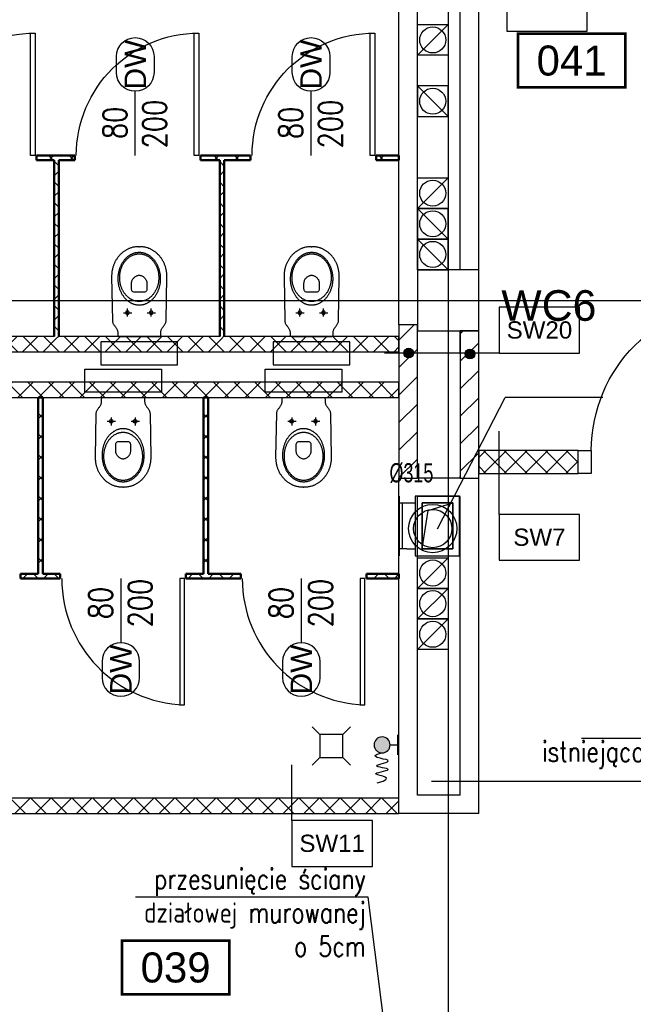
# Model space of a CAD drawing. Header units: centimetres. Extents: x -228435 to 111511, y -89367 to 428125.
# Tile 36 of 219: x -67935 to -63931, y 60404 to 66832. Entities that reach past the tile are written whole.
import ezdxf
from ezdxf.enums import TextEntityAlignment as Align

# ---------------------------------------------------------------- set-up
doc = ezdxf.new("R2010")
doc.units = ezdxf.units.CM
doc.header["$LTSCALE"] = 50
doc.linetypes.add('CADVENT_ABOVE_CUT', pattern=[10.9, 8.4, -1, 0.5, -1])
doc.linetypes.add('DASHDOT2', pattern=[12.7, 6.35, -3.175, 0, -3.175])
doc.layers.get('0').update_dxf_attribs({"color": 8})
for name, color, linetype in [('ARCH_GK', 8, 'Continuous'), ('ARCH_INFO_AREA_ETYKIETY_200', 8, 'Continuous'), ('ARCH_INFO_ETYK_DRZWI', 8, 'Continuous'), ('ARCH_INFO_OPISY_PRZEGRODY', 8, 'Continuous'), ('ARCH_INFO_OSIE_IST', 8, 'DASHDOT2'), ('ARCH_MUROWANE', 8, 'Continuous'), ('ARCH_MUROWANE_IST', 8, 'Continuous'), ('ARCH_OTWORY_WENTYLACJA_IST', 8, 'Continuous'), ('ARCH_WYPOSAŻENIE_SANITARNE', 8, 'Continuous'), ('ARCH_ŚCIANKI_WC_5', 8, 'Continuous'), ('ARCH_ŚLUSARKA_DRZWI', 8, 'Continuous'), ('ARCH_ŻELBET_IST', 8, 'Continuous'), ('bgde-tekst', 7, 'Continuous'), ('bgde-wywiewEXP', 5, 'Continuous'), ('bgde_AJ_opis', 7, 'Continuous'), ('Osie rzutów$0$ARCH_INFO_OSIE_OPISY_IST', 8, 'Continuous')]:
    doc.layers.add(name, color=color, linetype=linetype)
doc.styles.add('01-104 Went PP Poziom 0$0$Standard', font='txt')
doc.styles.add('Arial', font='ARIAL.TTF')
doc.styles.add('Dach$0$ROMANS-50-CM', font='romans.shx', dxfattribs={"width": 0.8, "height": 10})
doc.styles.add('Romans', font='Romans.shx')
pattern_1 = [(45, (-121140, -45000), (-67.35192, 67.35192), []), (135, (-121140, -45000), (-67.35192, -67.35192), [])]
pattern_2 = [(45, (-121140, -45000), (-67.35192, 67.35192), []), (135, (-121140, -45000), (-67.35192, -67.35192), [])]
pattern_3 = [(45, (-121140, -45000), (-67.35192, 67.35192), []), (135, (-121140, -45000), (-67.35192, -67.35192), [])]

# ---------------------------------------------------------------- blocks, each defined once
blk = doc.blocks.new('DRZWI_DÓŁ 200')
at = {"layer": 'ARCH_INFO_ETYK_DRZWI'}
blk.add_line((0, 0), (0, -60), dxfattribs=at)
blk.add_lwpolyline([(-17.5, -77.5), (-17.5, -92.5, 1), (17.5, -92.5), (17.5, -77.5, 1)], format="xyb", close=True, dxfattribs=at)
at = {"layer": 'ARCH_INFO_ETYK_DRZWI', "style": 'Romans', "width": 0.8}
for tag, p in [('ADS_DRZWI:SZEROKOŚĆ', (-7.91, -23)), ('ADS_DRZWI:WYSOKOŚĆ', (29, -23))]:
    blk.add_attdef(tag, text='', height=22, rotation=90, dxfattribs=at).set_placement(p, align=Align.CENTER)
at = {"layer": 'ARCH_INFO_ETYK_DRZWI', "color": 1, "style": 'Arial'}
blk.add_attdef('ADS_DRZWI:ODPORNOŚĆ_OGNIOWA', text='', height=22, dxfattribs=at).set_placement((-0.12, 13.28), align=Align.BOTTOM_CENTER)
at = {"layer": 'ARCH_INFO_ETYK_DRZWI', "style": 'Arial'}
blk.add_attdef('ADS_DRZWI:SYMBOL', text='', height=20, rotation=90, dxfattribs=at).set_placement((-10, -85), align=Align.TOP_CENTER)
blk = doc.blocks.new('drzwi_góa 200')
at = {"layer": 'ARCH_INFO_ETYK_DRZWI'}
blk.add_line((0, 0), (0, 60), dxfattribs=at)
blk.add_lwpolyline([(-17.5, 77.5), (-17.5, 92.5, -1), (17.5, 92.5), (17.5, 77.5, -1)], format="xyb", close=True, dxfattribs=at)
at = {"layer": 'ARCH_INFO_ETYK_DRZWI', "style": 'Arial'}
blk.add_attdef('ADS_DRZWI:SYMBOL', text='', height=20, rotation=90, dxfattribs=at).set_placement((-10, 84.87), align=Align.TOP_CENTER)
at = {"layer": 'ARCH_INFO_ETYK_DRZWI', "style": 'Romans', "width": 0.8}
for tag, p in [('ADS_DRZWI:SZEROKOŚĆ', (-8, 30.49)), ('ADS_DRZWI:WYSOKOŚĆ', (29, 29.47))]:
    blk.add_attdef(tag, text='', height=22, rotation=90, dxfattribs=at).set_placement(p, align=Align.CENTER)
at = {"layer": 'ARCH_INFO_ETYK_DRZWI', "color": 1, "style": 'Arial'}
blk.add_attdef('ADS_DRZWI:ODPORNOŚĆ_OGNIOWA', text='', height=22, dxfattribs=at).set_placement((-0.12, -45.76), align=Align.BOTTOM_CENTER)
blk = doc.blocks.new('WC')
at = {"color": 0, "linetype": 'ByBlock', "lineweight": -2}
blk.add_line((-0.25, 58.5), (0.23, 58.5), dxfattribs=at)
for points in [[(-0.25, 58.5), (-0.49, 58.5), (-0.98, 58.48), (-1.49, 58.46), (-2, 58.42), (-2.52, 58.36), (-3.05, 58.3), (-3.57, 58.21), (-4.09, 58.12), (-4.6, 58), (-5.09, 57.87), (-5.57, 57.72), (-5.96, 57.58), (-6.34, 57.43), (-6.73, 57.27), (-7.1, 57.1), (-7.48, 56.93), (-7.85, 56.74), (-8.22, 56.55), (-8.58, 56.34), (-8.94, 56.13), (-9.29, 55.9), (-9.64, 55.67), (-9.99, 55.43), (-10.33, 55.19), (-10.66, 54.93), (-10.99, 54.66), (-11.32, 54.39), (-11.63, 54.11), (-11.95, 53.82), (-12.25, 53.52), (-12.56, 53.21), (-12.85, 52.9), (-13.14, 52.58), (-13.42, 52.25), (-13.7, 51.91), (-13.96, 51.57), (-14.23, 51.22), (-14.48, 50.86), (-14.73, 50.5), (-14.97, 50.13), (-15.2, 49.75), (-15.42, 49.36), (-15.64, 48.97), (-15.84, 48.57), (-16.04, 48.17), (-16.23, 47.76), (-16.41, 47.34), (-16.59, 46.91), (-16.75, 46.49), (-16.91, 46.05), (-17.05, 45.61), (-17.19, 45.16), (-17.31, 44.71), (-17.43, 44.25), (-17.54, 43.79), (-17.63, 43.32), (-17.72, 42.85), (-17.79, 42.37), (-17.86, 41.88), (-17.91, 41.41), (-17.96, 40.92), (-17.99, 40.42), (-18.01, 39.92), (-18.02, 39.41), (-18.02, 38.9), (-18.02, 38.9), (-17.55, 10.27), (-17.52, 9.83), (-17.44, 9.41), (-17.32, 9), (-17.17, 8.61), (-16.98, 8.24), (-16.77, 7.88), (-16.54, 7.52), (-16.3, 7.17), (-16.04, 6.82), (-15.79, 6.48), (-15.53, 6.13), (-15.27, 5.78), (-15.03, 5.42), (-14.8, 5.06), (-14.6, 4.68), (-14.41, 4.29), (-14.26, 3.89), (-14.15, 3.46), (-14.08, 3.02), (-14.05, 2.55), (-14.05, 0.68), (-13.98, 0.3), (-13.74, 0.07), (-13.23, 0), (-0.01, 0), (13.21, 0), (13.72, 0.07), (13.96, 0.3), (14.03, 0.68), (14.03, 2.55), (14.06, 3.02), (14.13, 3.46), (14.24, 3.89), (14.39, 4.29), (14.57, 4.68), (14.78, 5.06), (15.01, 5.42), (15.25, 5.78), (15.51, 6.13), (15.76, 6.48), (16.02, 6.82), (16.28, 7.17), (16.52, 7.52), (16.75, 7.88), (16.96, 8.24), (17.15, 8.61), (17.3, 9), (17.42, 9.41), (17.5, 9.83), (17.53, 10.27), (17.99, 38.9), (18, 39.41), (17.99, 39.92), (17.97, 40.42), (17.94, 40.92), (17.89, 41.41), (17.84, 41.88), (17.77, 42.37), (17.7, 42.85), (17.61, 43.32), (17.52, 43.79), (17.41, 44.25), (17.29, 44.71), (17.17, 45.16), (17.03, 45.61), (16.89, 46.05), (16.73, 46.49), (16.57, 46.91), (16.39, 47.34), (16.21, 47.76), (16.02, 48.17), (15.82, 48.57), (15.62, 48.97), (15.4, 49.36), (15.18, 49.75), (14.94, 50.13), (14.71, 50.5), (14.46, 50.86), (14.2, 51.22), (13.94, 51.57), (13.68, 51.91), (13.4, 52.25), (13.12, 52.58), (12.83, 52.9), (12.53, 53.21), (12.23, 53.52), (11.93, 53.82), (11.61, 54.11), (11.29, 54.39), (10.97, 54.66), (10.64, 54.93), (10.31, 55.19), (9.97, 55.43), (9.62, 55.67), (9.27, 55.9), (8.92, 56.13), (8.56, 56.34), (8.2, 56.55), (7.83, 56.74), (7.46, 56.93), (7.08, 57.1), (6.7, 57.27), (6.32, 57.43), (5.94, 57.58), (5.55, 57.72), (5.55, 57.72), (5.07, 57.87), (4.58, 58), (4.07, 58.12), (3.55, 58.21), (3.03, 58.3), (2.5, 58.36), (1.98, 58.42), (1.46, 58.46), (0.96, 58.48), (0.46, 58.5), (0.23, 58.5)], [(-10.36, 15.46), (-4.9, 15.46)], [(-7.75, 12.95), (-7.75, 18.26)], [(5.15, 15.46), (10.6, 15.46)], [(7.75, 12.95), (7.75, 18.26)]]:
    blk.add_lwpolyline(points, dxfattribs=at)
for points in [[(-0.01, 20.3), (-0.41, 20.31), (-0.8, 20.33), (-1.19, 20.37), (-1.58, 20.42), (-1.97, 20.48), (-2.35, 20.55), (-2.73, 20.64), (-3.1, 20.75), (-3.48, 20.86), (-3.84, 20.99), (-4.21, 21.13), (-4.56, 21.28), (-4.92, 21.44), (-5.27, 21.62), (-5.61, 21.81), (-5.95, 22.01), (-6.29, 22.22), (-6.62, 22.44), (-6.94, 22.67), (-7.26, 22.91), (-7.58, 23.17), (-7.88, 23.43), (-8.18, 23.71), (-8.48, 23.99), (-8.77, 24.28), (-9.05, 24.58), (-9.33, 24.9), (-9.6, 25.22), (-9.86, 25.55), (-10.11, 25.89), (-10.36, 26.23), (-10.6, 26.59), (-10.84, 26.95), (-11.06, 27.32), (-11.28, 27.7), (-11.49, 28.09), (-11.69, 28.48), (-11.88, 28.89), (-12.07, 29.29), (-12.24, 29.71), (-12.41, 30.13), (-12.57, 30.56), (-12.72, 30.99), (-12.86, 31.43), (-12.99, 31.88), (-13.11, 32.33), (-13.22, 32.79), (-13.32, 33.25), (-13.41, 33.72), (-13.49, 34.19), (-13.56, 34.66), (-13.63, 35.14), (-13.67, 35.63), (-13.71, 36.12), (-13.74, 36.61), (-13.76, 37.11), (-13.76, 37.61), (-13.76, 37.61), (-13.76, 38.11), (-13.74, 38.6), (-13.71, 39.1), (-13.67, 39.59), (-13.63, 40.07), (-13.56, 40.55), (-13.49, 41.03), (-13.41, 41.5), (-13.32, 41.95), (-13.22, 42.42), (-13.11, 42.87), (-12.99, 43.32), (-12.86, 43.77), (-12.72, 44.21), (-12.57, 44.64), (-12.41, 45.07), (-12.24, 45.49), (-12.07, 45.91), (-11.88, 46.32), (-11.69, 46.72), (-11.49, 47.11), (-11.28, 47.5), (-11.06, 47.88), (-10.84, 48.25), (-10.6, 48.61), (-10.36, 48.97), (-10.11, 49.32), (-9.86, 49.65), (-9.6, 49.98), (-9.33, 50.3), (-9.05, 50.62), (-8.77, 50.92), (-8.48, 51.21), (-8.18, 51.5), (-7.88, 51.77), (-7.58, 52.03), (-7.26, 52.29), (-6.94, 52.53), (-6.62, 52.76), (-6.29, 52.98), (-5.95, 53.19), (-5.61, 53.39), (-5.27, 53.58), (-4.92, 53.76), (-4.56, 53.92), (-4.21, 54.07), (-3.84, 54.21), (-3.48, 54.34), (-3.1, 54.46), (-2.73, 54.56), (-2.35, 54.65), (-1.97, 54.72), (-1.58, 54.79), (-1.19, 54.83), (-0.8, 54.87), (-0.41, 54.89), (-0.01, 54.9), (-0.01, 54.9), (0.39, 54.89), (0.78, 54.87), (1.17, 54.83), (1.56, 54.79), (1.95, 54.72), (2.33, 54.65), (2.71, 54.56), (3.08, 54.46), (3.45, 54.34), (3.82, 54.21), (4.18, 54.07), (4.54, 53.92), (4.9, 53.76), (5.25, 53.58), (5.59, 53.39), (5.93, 53.19), (6.27, 52.98), (6.6, 52.76), (6.92, 52.53), (7.24, 52.29), (7.55, 52.03), (7.86, 51.77), (8.16, 51.5), (8.46, 51.21), (8.75, 50.92), (9.03, 50.62), (9.31, 50.3), (9.58, 49.98), (9.84, 49.65), (10.09, 49.32), (10.34, 48.97), (10.58, 48.61), (10.81, 48.25), (11.04, 47.88), (11.26, 47.5), (11.47, 47.11), (11.67, 46.72), (11.86, 46.32), (12.05, 45.91), (12.22, 45.49), (12.39, 45.07), (12.55, 44.64), (12.7, 44.21), (12.84, 43.77), (12.97, 43.32), (13.09, 42.87), (13.2, 42.42), (13.3, 41.95), (13.39, 41.5), (13.47, 41.03), (13.54, 40.55), (13.6, 40.07), (13.65, 39.59), (13.69, 39.1), (13.72, 38.6), (13.74, 38.11), (13.74, 37.61), (13.74, 37.61), (13.74, 37.11), (13.72, 36.61), (13.69, 36.12), (13.65, 35.63), (13.6, 35.14), (13.54, 34.66), (13.47, 34.19), (13.39, 33.72), (13.3, 33.25), (13.2, 32.79), (13.09, 32.33), (12.97, 31.88), (12.84, 31.43), (12.7, 30.99), (12.55, 30.56), (12.39, 30.13), (12.22, 29.71), (12.05, 29.29), (11.86, 28.89), (11.67, 28.48), (11.47, 28.09), (11.26, 27.7), (11.04, 27.32), (10.81, 26.95), (10.58, 26.59), (10.34, 26.23), (10.09, 25.89), (9.84, 25.55), (9.58, 25.22), (9.31, 24.9), (9.03, 24.58), (8.75, 24.28), (8.46, 23.99), (8.16, 23.71), (7.86, 23.43), (7.55, 23.17), (7.24, 22.91), (6.92, 22.67), (6.6, 22.44), (6.27, 22.22), (5.93, 22.01), (5.59, 21.81), (5.25, 21.62), (4.9, 21.44), (4.54, 21.28), (4.18, 21.13), (3.82, 20.99), (3.45, 20.86), (3.08, 20.75), (2.71, 20.64), (2.33, 20.55), (1.95, 20.48), (1.56, 20.42), (1.17, 20.37), (0.78, 20.33), (0.39, 20.31), (-0.01, 20.3)], [(-0.01, 22.76), (-0.41, 22.77), (-0.82, 22.79), (-1.21, 22.83), (-1.61, 22.89), (-2, 22.95), (-2.39, 23.04), (-2.77, 23.13), (-3.15, 23.24), (-3.52, 23.36), (-3.89, 23.5), (-4.26, 23.65), (-4.62, 23.81), (-4.97, 23.99), (-5.32, 24.18), (-5.67, 24.38), (-6.01, 24.59), (-6.34, 24.82), (-6.66, 25.05), (-6.98, 25.3), (-7.3, 25.56), (-7.61, 25.83), (-7.91, 26.11), (-8.2, 26.4), (-8.48, 26.7), (-8.76, 27.01), (-9.03, 27.33), (-9.3, 27.66), (-9.55, 28), (-9.8, 28.35), (-10.04, 28.71), (-10.27, 29.07), (-10.49, 29.45), (-10.7, 29.83), (-10.9, 30.22), (-11.1, 30.62), (-11.28, 31.02), (-11.46, 31.44), (-11.62, 31.85), (-11.78, 32.28), (-11.92, 32.71), (-12.05, 33.15), (-12.18, 33.6), (-12.29, 34.05), (-12.39, 34.5), (-12.48, 34.97), (-12.56, 35.43), (-12.63, 35.91), (-12.68, 36.38), (-12.73, 36.86), (-12.76, 37.35), (-12.78, 37.84), (-12.78, 38.33), (-12.78, 38.33), (-12.78, 38.82), (-12.76, 39.31), (-12.73, 39.8), (-12.68, 40.28), (-12.63, 40.75), (-12.56, 41.23), (-12.48, 41.69), (-12.39, 42.14), (-12.29, 42.6), (-12.18, 43.05), (-12.05, 43.49), (-11.92, 43.93), (-11.78, 44.36), (-11.62, 44.79), (-11.46, 45.21), (-11.28, 45.62), (-11.1, 46.03), (-10.9, 46.42), (-10.7, 46.82), (-10.49, 47.2), (-10.27, 47.57), (-10.04, 47.94), (-9.8, 48.29), (-9.55, 48.64), (-9.3, 48.98), (-9.03, 49.31), (-8.76, 49.63), (-8.48, 49.94), (-8.2, 50.24), (-7.91, 50.54), (-7.61, 50.82), (-7.3, 51.08), (-6.98, 51.34), (-6.66, 51.59), (-6.34, 51.83), (-6.01, 52.05), (-5.67, 52.26), (-5.32, 52.47), (-4.97, 52.65), (-4.62, 52.83), (-4.26, 52.99), (-3.89, 53.14), (-3.52, 53.28), (-3.15, 53.4), (-2.77, 53.51), (-2.39, 53.61), (-2, 53.69), (-1.61, 53.76), (-1.21, 53.81), (-0.82, 53.85), (-0.41, 53.87), (-0.01, 53.88), (-0.01, 53.88), (0.39, 53.87), (0.8, 53.85), (1.19, 53.81), (1.59, 53.76), (1.98, 53.69), (2.37, 53.61), (2.75, 53.51), (3.13, 53.4), (3.5, 53.28), (3.87, 53.14), (4.24, 52.99), (4.6, 52.83), (4.95, 52.65), (5.3, 52.47), (5.65, 52.26), (5.99, 52.05), (6.32, 51.83), (6.64, 51.59), (6.96, 51.34), (7.28, 51.08), (7.58, 50.82), (7.89, 50.54), (8.18, 50.24), (8.46, 49.94), (8.74, 49.63), (9.01, 49.31), (9.28, 48.98), (9.53, 48.64), (9.78, 48.29), (10.02, 47.94), (10.25, 47.57), (10.47, 47.2), (10.68, 46.82), (10.88, 46.42), (11.08, 46.03), (11.26, 45.62), (11.44, 45.21), (11.6, 44.79), (11.75, 44.36), (11.9, 43.93), (12.03, 43.49), (12.16, 43.05), (12.27, 42.6), (12.37, 42.14), (12.46, 41.69), (12.54, 41.23), (12.61, 40.75), (12.66, 40.28), (12.7, 39.8), (12.74, 39.31), (12.75, 38.82), (12.76, 38.33), (12.76, 38.33), (12.75, 37.84), (12.74, 37.35), (12.7, 36.86), (12.66, 36.38), (12.61, 35.91), (12.54, 35.43), (12.46, 34.97), (12.37, 34.5), (12.27, 34.05), (12.16, 33.6), (12.03, 33.15), (11.9, 32.71), (11.75, 32.28), (11.6, 31.85), (11.44, 31.44), (11.26, 31.02), (11.08, 30.62), (10.88, 30.22), (10.68, 29.83), (10.47, 29.45), (10.25, 29.07), (10.02, 28.71), (9.78, 28.35), (9.53, 28), (9.28, 27.66), (9.01, 27.33), (8.74, 27.01), (8.46, 26.7), (8.18, 26.4), (7.89, 26.11), (7.58, 25.83), (7.28, 25.56), (6.96, 25.3), (6.64, 25.05), (6.32, 24.82), (5.99, 24.59), (5.65, 24.38), (5.3, 24.18), (4.95, 23.99), (4.6, 23.81), (4.24, 23.65), (3.87, 23.5), (3.5, 23.36), (3.13, 23.24), (2.75, 23.13), (2.37, 23.04), (1.98, 22.95), (1.59, 22.89), (1.19, 22.83), (0.8, 22.79), (0.39, 22.77), (-0.01, 22.76)], [(-0.24, 28.82), (-2.93, 28.82), (-3.62, 28.9), (-4.15, 29.12), (-4.52, 29.44), (-4.77, 29.82), (-4.91, 30.24), (-4.98, 30.64), (-5, 30.99), (-5.01, 34.75), (-4.98, 35.23), (-4.9, 35.71), (-4.77, 36.17), (-4.6, 36.61), (-4.39, 37.04), (-4.14, 37.45), (-3.86, 37.83), (-3.55, 38.19), (-3.21, 38.52), (-2.85, 38.83), (-2.47, 39.1), (-2.08, 39.33), (-1.67, 39.53), (-1.26, 39.69), (-0.84, 39.81), (-0.43, 39.88), (-0.01, 39.91), (0.4, 39.88), (0.82, 39.81), (1.23, 39.69), (1.65, 39.53), (2.05, 39.33), (2.45, 39.1), (2.83, 38.82), (3.19, 38.52), (3.53, 38.18), (3.84, 37.82), (4.12, 37.43), (4.37, 37.02), (4.58, 36.59), (4.75, 36.15), (4.88, 35.68), (4.96, 35.21), (4.99, 34.72), (4.99, 30.97), (4.97, 30.62), (4.9, 30.23), (4.75, 29.82), (4.5, 29.44), (4.13, 29.12), (3.61, 28.9), (2.92, 28.82)], [(-6.6, 15.46), (-6.67, 15.87), (-6.84, 16.19), (-7.1, 16.42), (-7.41, 16.56), (-7.75, 16.61), (-8.09, 16.56), (-8.41, 16.42), (-8.66, 16.19), (-8.84, 15.87), (-8.9, 15.46), (-8.84, 15.04), (-8.66, 14.72), (-8.41, 14.49), (-8.09, 14.35), (-7.75, 14.31), (-7.41, 14.35), (-7.1, 14.49), (-6.84, 14.72), (-6.67, 15.04), (-6.6, 15.46)], [(8.9, 15.46), (8.84, 15.87), (8.66, 16.19), (8.4, 16.42), (8.09, 16.56), (7.75, 16.61), (7.41, 16.56), (7.1, 16.42), (6.84, 16.19), (6.67, 15.87), (6.6, 15.46), (6.67, 15.04), (6.84, 14.72), (7.1, 14.49), (7.41, 14.35), (7.75, 14.31), (8.09, 14.35), (8.41, 14.49), (8.66, 14.72), (8.84, 15.04), (8.9, 15.46)]]:
    blk.add_lwpolyline(points, close=True, dxfattribs=at)
at = {"color": 0, "linetype": 'ByBlock', "lineweight": -2, "ltscale": 3}
blk.add_lwpolyline([(25, -18.5), (25, -3.5), (-25, -3.5), (-25, -18.5)], close=True, dxfattribs=at)
blk = doc.blocks.new('Poziom 0_część B$0$WPUST PODŁOGOWY')
for points in [[(-12.5, 12.5), (-7.5, 7.5)], [(12.5, 12.5), (7.5, 7.5)], [(-7.5, -7.5), (-12.5, -12.5)], [(7.5, -7.5), (12.5, -12.5)]]:
    blk.add_lwpolyline(points)
blk.add_lwpolyline([(-7.5, 7.5), (7.5, 7.5), (7.5, -7.5), (-7.5, -7.5)], close=True)
blk = doc.blocks.new('Poziom 0_część B$0$złączka')
at = {"ltscale": 100}
h = blk.add_hatch(color=256, dxfattribs=at)
edge = h.paths.add_edge_path()
edge.add_arc((10.13, 0), 5.2, 0, 360)
for p, q in [((0, 6.5), (0, -6.5)), ((4.93, 0), (0, 0)), ((13.32, -6.15), (10.13, -5.2)), ((14.63, -6.95), (13.32, -6.15)), ((6.08, -10.51), (6.36, -10.07)), ((6.6, -10.96), (6.08, -10.51)), ((6.36, -10.07), (7.57, -9.64)), ((7.7, -11.42), (6.6, -10.96)), ((7.57, -9.64), (9.41, -9.21)), ((9.15, -11.88), (7.7, -11.42)), ((10.71, -12.33), (9.15, -11.88)), ((9.41, -9.21), (11.45, -8.74)), ((12.14, -12.77), (10.71, -12.33)), ((11.45, -8.74), (13.27, -8.23)), ((13.23, -13.18), (12.14, -12.77)), ((13.27, -8.23), (14.47, -7.64)), ((14.47, -7.64), (14.63, -6.95)), ((6.13, -16.13), (6.36, -15.82)), ((6.64, -16.47), (6.13, -16.13)), ((6.36, -15.82), (7.21, -15.51)), ((7.74, -16.82), (6.64, -16.47)), ((7.21, -15.51), (8.46, -15.21)), ((9.2, -17.18), (7.74, -16.82)), ((8.46, -15.21), (9.92, -14.91)), ((10.8, -17.55), (9.2, -17.18)), ((9.92, -14.91), (11.38, -14.6)), ((12.3, -17.93), (10.8, -17.55)), ((11.38, -14.6), (12.64, -14.28)), ((13.48, -18.32), (12.3, -17.93)), ((12.64, -14.28), (13.49, -13.94)), ((12.95, -19.51), (13.98, -19.11)), ((13.73, -13.58), (13.23, -13.18)), ((14.12, -18.71), (13.48, -18.32)), ((13.49, -13.94), (13.73, -13.58)), ((13.98, -19.11), (14.12, -18.71)), ((7.3, -21.72), (8.09, -21.01)), ((7.63, -22.57), (7.3, -21.72)), ((9.51, -23.61), (7.63, -22.57)), ((8.09, -21.01), (9.58, -20.43)), ((13.36, -24.87), (9.51, -23.61)), ((9.58, -20.43), (11.34, -19.94)), ((11.34, -19.94), (12.95, -19.51))]:
    blk.add_line(p, q, dxfattribs=at)
blk.add_circle((10.13, 0), 5.2, dxfattribs=at)
blk = doc.blocks.new('etykieta_numer')
at = {"color": 0, "linetype": 'ByBlock', "const_width": 2.44}
blk.add_lwpolyline([(-50, -50), (-50, 0), (50, 0), (50, -50)], close=True, dxfattribs=at)
at = {"color": 0, "linetype": 'ByBlock', "style": 'Arial'}
blk.add_attdef('AECAREA:NUMBER', text='', height=28, dxfattribs=at).set_placement((0, -25), align=Align.MIDDLE)
blk = doc.blocks.new('Osie rzutów')
at = {"layer": 'ARCH_INFO_OSIE_IST', "ltscale": 10}
for p, q in [((5600, 12510), (5600, 4512.32)), ((4436.04, 11000), (13655, 11000))]:
    blk.add_line(p, q, dxfattribs=at)
blk = doc.blocks.new('*U1429')
at = {"linetype": 'Continuous', "lineweight": -2}
for p, q in [((0, 195, 195), (0, -95, 195)), ((0, 195, -195), (0, 195, 195)), ((0, -95, -195), (0, 195, -195)), ((0, -95, 195), (0, -95, -195)), ((0, -200, 150), (0, -200, -150)), ((0, -200, -150), (0, -200, -195)), ((0, -200, 195), (0, -200, 150))]:
    blk.add_line(p, q, dxfattribs=at)
at = {"color": 0, "linetype": 'ByBlock', "lineweight": -2}
for p, q in [((0, -50, -150), (0, 150, -150)), ((0, 150, -150), (0, 150, 150)), ((0, 150, 150), (0, -50, 150)), ((0, -50, 150), (0, -50, -150)), ((0, -150, 150), (0, -95, 150)), ((0, -150, -150), (0, -95, -150)), ((0, -200, 150), (0, -150, 150)), ((0, -150, -150), (0, -200, -150))]:
    blk.add_line(p, q, dxfattribs=at)
at = {"linetype": 'Continuous', "lineweight": -3}
blk.add_line((0, -180, 150), (0, -180, -150), dxfattribs=at)

msp = doc.modelspace()

# ---------------------------------------------------------------- hatches: boundary and pattern name
at = {"layer": 'ARCH_GK', "linetype": 'Continuous', "lineweight": -3}
h = msp.add_hatch(dxfattribs=at)
h.set_pattern_fill('ANSI37', color=256, scale=30, angle=-360, style=0)
h.set_pattern_definition(pattern_1)
h.paths.add_polyline_path([(-68775, 64665), (-68775, 64734.16667), (-68790, 64765), (-69840, 64765), (-69855, 64734.16667), (-69855, 64665)], flags=0)
h.paths.add_polyline_path([(-67695, 64665), (-67695, 64734.16667), (-67710, 64765), (-68760, 64765), (-68775, 64734.16667), (-68775, 64665)], flags=0)
h.paths.add_polyline_path([(-65460, 64665), (-65460, 64765), (-66600, 64765), (-66615, 64734.16667), (-66615, 64665)], flags=0)
h.paths.add_polyline_path([(-66615, 64665), (-66615, 64734.16667), (-66630, 64765), (-67680, 64765), (-67695, 64734.16667), (-67695, 64665)], flags=0)
h.paths.add_polyline_path([(-69855, 64665), (-69855, 64734.16667), (-69870, 64765), (-70940, 64765), (-70977.5, 64715), (-70940, 64665)], flags=0)
h.paths.add_polyline_path([(-71015, 64665), (-70977.5, 64715), (-71015, 64765), (-71220, 64765), (-71220, 64665)], flags=0)
h = msp.add_hatch(dxfattribs=at)
h.set_pattern_fill('ANSI37', color=256, scale=30, style=0)
h.set_pattern_definition([(45, (-121140, -45000), (-67.35192, 67.35192), []), (135, (-121140, -45000), (-67.35192, -67.35192), [])])
h.paths.add_polyline_path([(-71220, 64465), (-71220, 64365), (-65460, 64365), (-65460, 64465)], flags=0)
h = msp.add_hatch(dxfattribs=at)
h.set_pattern_fill('ANSI37', color=256, scale=30, style=0)
h.set_pattern_definition([(45, (-121140, -45030), (-67.35192, 67.35192), []), (135, (-121140, -45030), (-67.35192, -67.35192), [])])
h.paths.add_polyline_path([(-64940, 64020), (-64940, 63870), (-64290, 63870), (-64290, 64020)], flags=0)
h.paths.add_polyline_path([(-63150, 64020), (-63150, 63870), (-63050, 63870), (-63050, 64020)], flags=0)
h = msp.add_hatch(dxfattribs=at)
h.set_pattern_fill('ANSI37', color=256, scale=30, style=0)
h.set_pattern_definition([(45, (-121140, -45000), (-67.35192, 67.35192), []), (135, (-121140, -45000), (-67.35192, -67.35192), [])])
h.paths.add_polyline_path([(-70120, 61750), (-70120, 61650), (-65460, 61650), (-65460, 61750)])
at = {"layer": 'ARCH_INFO_OPISY_PRZEGRODY'}
h = msp.add_hatch(color=256, dxfattribs=at)
edge = h.paths.add_edge_path()
edge.add_arc((-65396.87834, 64656.02907), 31.16375, 0, 360)
h = msp.add_hatch(color=256, dxfattribs=at)
edge = h.paths.add_edge_path()
edge.add_arc((-64996.87834, 64650), 31.16375, 0, 360)
at = {"layer": 'ARCH_MUROWANE', "linetype": 'Continuous', "lineweight": -3}
h = msp.add_hatch(dxfattribs=at)
h.set_pattern_fill('ANSI31', color=256, scale=40, style=0)
h.set_pattern_definition([(45, (-121140, -45000), (-89.80256, 89.80256), [])])
h.paths.add_polyline_path([(-65460, 63840), (-65340, 63840), (-65340, 64840), (-65460, 64840)], flags=0)
h = msp.add_hatch(dxfattribs=at)
h.set_pattern_fill('ANSI31', color=256, scale=40, style=0)
h.set_pattern_definition([(45, (-121140, -45000), (-89.80256, 89.80256), [])])
h.paths.add_polyline_path([(-65060, 63840), (-64940, 63840), (-64940, 64800), (-65060, 64800)], flags=0)
at = {"layer": 'ARCH_ŚCIANKI_WC_5', "linetype": 'Continuous', "lineweight": -3}
h = msp.add_hatch(dxfattribs=at)
h.set_pattern_fill('ANSI37', color=256, scale=30, style=0)
h.set_pattern_definition([(45, (-121140, -45000), (-67.35192, 67.35192), []), (135, (-121140, -45000), (-67.35192, -67.35192), [])])
h.paths.add_polyline_path([(-69870, 65915), (-69855, 65922.5), (-69855, 65945), (-69985, 65945), (-69985, 65915)], flags=0)
h.paths.add_polyline_path([(-70805, 65915), (-70805, 65945), (-70940, 65945), (-70940, 65915)], flags=0)
h.paths.add_polyline_path([(-68790, 65915), (-68775, 65922.5), (-68775, 65945), (-68905, 65945), (-68905, 65915)], flags=0)
h.paths.add_polyline_path([(-69725, 65915), (-69725, 65945), (-69855, 65945), (-69855, 65922.5), (-69840, 65915)], flags=0)
h.paths.add_polyline_path([(-67710, 65915), (-67695, 65922.5), (-67695, 65945), (-67825, 65945), (-67825, 65915)], flags=0)
h.paths.add_polyline_path([(-68645, 65915), (-68645, 65945), (-68775, 65945), (-68775, 65922.5), (-68760, 65915)], flags=0)
h.paths.add_polyline_path([(-65460, 65915), (-65460, 65945), (-65608.6276, 65945), (-65608.6276, 65915)], flags=0)
h.paths.add_polyline_path([(-66428.6276, 65915), (-66428.6276, 65945), (-66615, 65945), (-66615, 65922.5), (-66600, 65915)], flags=0)
h.paths.add_polyline_path([(-66630, 65915), (-66615, 65922.5), (-66615, 65945), (-66755.92407, 65945), (-66755.92407, 65915)], flags=0)
h.paths.add_polyline_path([(-67575.92407, 65915), (-67575.92407, 65945), (-67695, 65945), (-67695, 65922.5), (-67680, 65915)], flags=0)
h = msp.add_hatch(dxfattribs=at)
h.set_pattern_fill('ANSI37', color=256, scale=30, angle=-360, style=0)
h.set_pattern_definition(pattern_2)
h.paths.add_polyline_path([(-67680, 65915), (-67695, 65922.5), (-67710, 65915), (-67710, 64765), (-67695, 64734.16667), (-67680, 64765)], flags=0)
h = msp.add_hatch(dxfattribs=at)
h.set_pattern_fill('ANSI37', color=256, scale=30, angle=-360, style=0)
h.set_pattern_definition(pattern_2)
h.paths.add_polyline_path([(-66600, 65915), (-66615, 65922.5), (-66630, 65915), (-66630, 64765), (-66615, 64734.16667), (-66600, 64765)], flags=0)
h = msp.add_hatch(dxfattribs=at)
h.set_pattern_fill('ANSI37', color=256, scale=30, angle=-360, style=0)
h.set_pattern_definition(pattern_3)
h.paths.add_polyline_path([(-67785, 64365), (-67815, 64365), (-67815, 63215), (-67800, 63207.5), (-67785, 63215)], flags=0)
h = msp.add_hatch(dxfattribs=at)
h.set_pattern_fill('ANSI37', color=256, scale=30, angle=-360, style=0)
h.set_pattern_definition(pattern_3)
h.paths.add_polyline_path([(-66705, 64365), (-66735, 64365), (-66735, 63215), (-66720, 63207.5), (-66705, 63215)], flags=0)
h = msp.add_hatch(dxfattribs=at)
h.set_pattern_fill('ANSI37', color=256, scale=30, style=0)
h.set_pattern_definition(pattern_1)
h.paths.add_polyline_path([(-65460, 63185), (-65460, 63215), (-65672.5, 63215), (-65672.5, 63185)], flags=0)
h.paths.add_polyline_path([(-66492.5, 63185), (-66492.5, 63215), (-66705, 63215), (-66720, 63207.5), (-66720, 63185)], flags=0)
h.paths.add_polyline_path([(-66720, 63185), (-66720, 63207.5), (-66735, 63215), (-66850, 63215), (-66850, 63185)], flags=0)
h.paths.add_polyline_path([(-67670, 63185), (-67670, 63215), (-67785, 63215), (-67800, 63207.5), (-67800, 63185)], flags=0)
h.paths.add_polyline_path([(-67800, 63185), (-67800, 63207.5), (-67815, 63215), (-67930, 63215), (-67930, 63185)], flags=0)
h.paths.add_polyline_path([(-68750, 63185), (-68750, 63215), (-68865, 63215), (-68880, 63207.5), (-68880, 63185)], flags=0)
h.paths.add_polyline_path([(-68880, 63185), (-68880, 63207.5), (-68895, 63215), (-69010, 63215), (-69010, 63185)], flags=0)
h.paths.add_polyline_path([(-69830, 63185), (-69830, 63215), (-69945, 63215), (-69960, 63207.5), (-69960, 63185)], flags=0)
h.paths.add_polyline_path([(-69960, 63185), (-69960, 63207.5), (-69975, 63215), (-70187.5, 63215), (-70187.5, 63185)], flags=0)
h.paths.add_polyline_path([(-71007.5, 63185), (-71007.5, 63215), (-71220, 63215), (-71220, 63185)], flags=0)

# ---------------------------------------------------------------- linework, layer by layer
at = {"layer": 'ARCH_GK', "linetype": 'Continuous', "lineweight": -3}
for p, q in [((-67710, 64765, 630), (-68760, 64765, 630)), ((-66630, 64765, 630), (-67680, 64765, 630)), ((-65460, 64765, 630), (-66600, 64765, 630)), ((-65460, 64665, 630), (-65460, 64765, 630)), ((-70940, 64665, 630), (-65460, 64665, 630)), ((-65460, 64465, 630), (-71220, 64465, 630)), ((-65460, 64365, 630), (-65460, 64465, 630)), ((-71220, 64365, 630), (-65460, 64365, 630)), ((-64940, 64020, 630), (-64940, 63870, 630)), ((-64290, 64020, 630), (-64940, 64020, 630)), ((-64290, 63870, 630), (-64290, 64020, 630)), ((-64940, 63870, 630), (-64290, 63870, 630)), ((-65460, 61750, 630), (-70120, 61750, 630)), ((-65460, 61655, 630), (-65460, 61755, 630)), ((-70120, 61650, 630), (-65460, 61650, 630))]:
    msp.add_line(p, q, dxfattribs=at)
at = {"layer": 'ARCH_INFO_OPISY_PRZEGRODY', "elevation": 630}
for points in [[(-64757.13878, 66758.27324), (-64232.13878, 66758.27324), (-64232.13878, 67058.27324), (-64757.13878, 67058.27324), (-64757.13878, 66758.27324)], [(-64806.20873, 64656.02907), (-64281.20873, 64656.02907), (-64281.20873, 64956.02907), (-64806.20873, 64956.02907), (-64806.20873, 64656.02907)], [(-64806.20873, 63303.02856), (-64281.20873, 63303.02856), (-64281.20873, 63603.02856), (-64806.20873, 63603.02856), (-64806.20873, 63303.02856)], [(-66158.53341, 61304.75712), (-65633.53341, 61304.75712), (-65633.53341, 61604.75712), (-66158.53341, 61604.75712), (-66158.53341, 61304.75712)]]:
    msp.add_lwpolyline(points, close=True, dxfattribs=at)
for points in [[(-64806.20873, 64656.02907), (-65555.40053, 64656.02907)], [(-64806.20873, 63603.02856), (-64806.20873, 64146.65411)], [(-66158.53341, 61604.75712), (-66158.53341, 61967.89583)]]:
    msp.add_lwpolyline(points, dxfattribs=at)
at = {"layer": 'ARCH_INFO_OPISY_PRZEGRODY'}
for centre in [(-65396.87834, 64656.02907, 630), (-64996.87834, 64650, 630)]:
    msp.add_circle(centre, 31.16375, dxfattribs=at)
at = {"layer": 'ARCH_MUROWANE', "linetype": 'Continuous', "lineweight": -3}
for p, q in [((-65340, 64840, 630), (-65460, 64840, 630)), ((-65460, 64840, 630), (-65460, 63840, 630)), ((-65340, 63840, 630), (-65340, 64840, 630)), ((-64940, 64800, 630), (-65060, 64800, 630)), ((-65060, 64800, 630), (-65060, 63840, 630)), ((-64940, 63840, 630), (-64940, 64800, 630)), ((-65460, 63840, 630), (-65340, 63840, 630)), ((-65060, 63840, 630), (-64940, 63840, 630))]:
    msp.add_line(p, q, dxfattribs=at)
at = {"layer": 'ARCH_MUROWANE_IST', "ltscale": 4}
for p, q in [((-65460, 64840, 630), (-65460, 68285, 630)), ((-65340, 65200, 630), (-65340, 68165, 630)), ((-65060, 65200, 630), (-65060, 68165, 630)), ((-64940, 65200, 630), (-64940, 67880, 630)), ((-65060, 64650, 630), (-65060, 64800, 630)), ((-64940, 64650, 630), (-64940, 64800, 630)), ((-65460, 61650, 630), (-65460, 63840, 630)), ((-65060, 63840, 630), (-65340, 63840, 630)), ((-65060, 63840, 630), (-65060, 63850, 630)), ((-64940, 61650, 630), (-64940, 63850, 630)), ((-65340, 61770, 630), (-65340, 63720, 630)), ((-65060, 63720, 630), (-65340, 63720, 630)), ((-65060, 61770, 630), (-65060, 63720, 630)), ((-65060, 61770, 630), (-65340, 61770, 630)), ((-64940, 61650, 630), (-65460, 61650, 630))]:
    msp.add_line(p, q, dxfattribs=at)
at = {"layer": 'ARCH_OTWORY_WENTYLACJA_IST'}
for p, q in [((-65140, 66800, 630), (-65340, 66600, 630)), ((-65140, 66200, 630), (-65340, 66400, 630)), ((-65140, 65800, 630), (-65340, 65600, 630)), ((-65340, 65600, 630), (-65140, 65600, 630)), ((-65140, 65400, 630), (-65340, 65600, 630)), ((-65340, 65400, 630), (-65140, 65400, 630)), ((-65140, 65200, 630), (-65340, 65400, 630)), ((-65140, 63320, 630), (-65340, 63120, 630)), ((-65140, 63120, 630), (-65340, 62920, 630)), ((-65140, 62920, 630), (-65340, 62720, 630))]:
    msp.add_line(p, q, dxfattribs=at)
at = {"layer": 'ARCH_OTWORY_WENTYLACJA_IST', "elevation": 630}
for points in [[(-65140, 66600), (-65340, 66600), (-65340, 66800), (-65140, 66800)], [(-65140, 66400), (-65340, 66400), (-65340, 66200), (-65140, 66200)], [(-65140, 65600), (-65340, 65600), (-65340, 65800), (-65140, 65800)], [(-65140, 65600), (-65340, 65600), (-65340, 65400), (-65140, 65400)], [(-65140, 65400), (-65340, 65400), (-65340, 65200), (-65140, 65200)], [(-65140, 63120), (-65340, 63120), (-65340, 63320), (-65140, 63320)], [(-65140, 62920), (-65340, 62920), (-65340, 63120), (-65140, 63120)], [(-65140, 62720), (-65340, 62720), (-65340, 62920), (-65140, 62920)]]:
    msp.add_lwpolyline(points, close=True, dxfattribs=at)
at = {"layer": 'ARCH_OTWORY_WENTYLACJA_IST'}
for points, elevation in [([(-61990.75421, 60900), (-62355.47384, 62140.18259), (-64268.31532, 62140.18259)], -5670), ([(-62690, 60760), (-63179.68327, 61859.73676), (-65247.52239, 61859.73676)], 630), ([(-65510, 59900), (-65660.37804, 61103.63377), (-67179.72791, 61103.63377)], -5670)]:
    msp.add_lwpolyline(points, dxfattribs=dict(at, elevation=elevation))
for centre, radius in [((-65240, 66700, 630), 85), ((-65240, 66300, 630), 85), ((-65240, 65700, 630), 85), ((-65240, 65500, 630), 85), ((-65240, 65300, 630), 85), ((-65240, 63510.32396, 630), 157.5), ((-65240, 63510.32396, 630), 125), ((-65240, 63220, 630), 85), ((-65240, 63020, 630), 85), ((-65240, 62820, 630), 85)]:
    msp.add_circle(centre, radius, dxfattribs=at)
at = {"layer": 'ARCH_ŚCIANKI_WC_5', "linetype": 'Continuous', "lineweight": 50}
for p, q in [((-67825, 65945, 630), (-67575.92407, 65945, 630)), ((-67825, 65945, 630), (-67825, 65915, 630)), ((-67825, 65915, 630), (-67710, 65915, 630)), ((-67710, 65915, 630), (-67710, 64765, 630)), ((-67680, 65915, 630), (-67575.92407, 65915, 630)), ((-67680, 64765, 630), (-67680, 65915, 630)), ((-67575.92407, 65915, 630), (-67575.92407, 65945, 630)), ((-66755.92407, 65945, 630), (-66428.6276, 65945, 630)), ((-66755.92407, 65945, 630), (-66755.92407, 65915, 630)), ((-66755.92407, 65915, 630), (-66630, 65915, 630)), ((-66630, 65915, 630), (-66630, 64765, 630)), ((-66600, 65915, 630), (-66428.6276, 65915, 630)), ((-66600, 64765, 630), (-66600, 65915, 630)), ((-66428.6276, 65915, 630), (-66428.6276, 65945, 630)), ((-65460, 65945, 630), (-65608.6276, 65945, 630)), ((-65608.6276, 65945, 630), (-65608.6276, 65915, 630)), ((-65608.6276, 65915, 630), (-65460, 65915, 630)), ((-65460, 65915, 630), (-65460, 65945, 630)), ((-67785, 64365, 630), (-67815, 64365, 630)), ((-67815, 64365, 630), (-67815, 63215, 630)), ((-67785, 63215, 630), (-67785, 64365, 630)), ((-66705, 64365, 630), (-66735, 64365, 630)), ((-66735, 64365, 630), (-66735, 63215, 630)), ((-66705, 63215, 630), (-66705, 64365, 630)), ((-67815, 63215, 630), (-67930, 63215, 630)), ((-67930, 63215, 630), (-67930, 63185, 630)), ((-67670, 63215, 630), (-67785, 63215, 630)), ((-67670, 63185, 630), (-67670, 63215, 630)), ((-66735, 63215, 630), (-66850, 63215, 630)), ((-66850, 63215, 630), (-66850, 63185, 630)), ((-66492.5, 63215, 630), (-66705, 63215, 630)), ((-66492.5, 63185, 630), (-66492.5, 63215, 630)), ((-65460, 63215, 630), (-65672.5, 63215, 630)), ((-65672.5, 63215, 630), (-65672.5, 63185, 630)), ((-65460, 63185, 630), (-65460, 63215, 630)), ((-67930, 63185, 630), (-67670, 63185, 630)), ((-66850, 63185, 630), (-66492.5, 63185, 630)), ((-65672.5, 63185, 630), (-65460, 63185, 630))]:
    msp.add_line(p, q, dxfattribs=at)
at = {"layer": 'ARCH_ŚLUSARKA_DRZWI', "linetype": 'Continuous', "lineweight": -3, "elevation": 630}
for points in [[(-67835, 65945), (-67865, 65945), (-67865, 66745), (-67835, 66745)], [(-66765.92407, 65945), (-66795.92407, 65945), (-66795.92407, 66745), (-66765.92407, 66745)], [(-65618.6276, 65945), (-65648.6276, 65945), (-65648.6276, 66745), (-65618.6276, 66745)], [(-64205, 63870), (-64290, 63870), (-64290, 64020), (-64205, 64020)], [(-66860, 63185), (-66890, 63185), (-66890, 62360), (-66860, 62360)], [(-65682.5, 63185), (-65712.5, 63185), (-65712.5, 62360), (-65682.5, 62360)]]:
    msp.add_lwpolyline(points, close=True, dxfattribs=at)
at = {"layer": 'ARCH_ŚLUSARKA_DRZWI', "linetype": 'Continuous', "lineweight": -3, "extrusion": (0, 0, -1)}
for centre, radius in [((67835, 65945, -630), 800), ((66765.92407, 65945, -630), 800), ((65618.6276, 65945, -630), 800), ((63235, 64020, -630), 970)]:
    msp.add_arc(centre, radius, 0, 90, dxfattribs=at)
at = {"layer": 'ARCH_ŚLUSARKA_DRZWI', "linetype": 'Continuous', "lineweight": -3}
for centre in [(-66838.33569, 63181.3866, 630), (-65660.83569, 63181.3866, 630)]:
    msp.add_arc(centre, 821.67225, 179.748034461, 268.489157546, dxfattribs=at)
at = {"layer": 'ARCH_ŻELBET_IST', "ltscale": 4, "elevation": 630}
msp.add_lwpolyline([(-65340, 64800), (-64940, 64800), (-64940, 65200), (-65340, 65200)], close=True, dxfattribs=at)
at = {"layer": 'bgde-wywiewEXP', "linetype": 'CADVENT_ABOVE_CUT', "elevation": -2760.57861}
msp.add_lwpolyline([(-65309.7026, 63677.40473), (-65109.7026, 63677.40473), (-65109.7026, 63377.40473), (-65309.7026, 63377.40473)], close=True, dxfattribs=at)
msp.add_lwpolyline([(-65309.7026, 63377.40473), (-65269.91938, 63627.84722), (-65109.7026, 63677.40473), (-65309.7026, 63677.40473), (-65309.7026, 63377.40473)], dxfattribs=at)
at = {"layer": 'bgde_AJ_opis'}
for p in [(-65208.10515, 63509.28424, -5670), (-64129.45143, 64366.38549, -5670)]:
    msp.add_line(p, (-64766.6764, 64366.50862, -5670), dxfattribs=at)

# ---------------------------------------------------------------- block references
at = {"layer": 'ARCH_INFO_AREA_ETYKIETY_200', "linetype": 'Continuous', "lineweight": -3, "xscale": 7, "yscale": 7, "zscale": 10}
for p, values in [((-64333.98676, 66740.67744, 630), {'AECAREA:NUMBER': '041'}), ((-66917.74642, 60820.03707, 630), {'AECAREA:NUMBER': '039'})]:
    msp.add_blockref('etykieta_numer', p, dxfattribs=at).add_auto_attribs(values)
at = {"layer": 'ARCH_INFO_ETYK_DRZWI', "linetype": 'Continuous', "lineweight": -3}
ref = msp.add_blockref('drzwi_góa 200', (-67180.92407, 65945, 630), dxfattribs=dict(at, xscale=7, yscale=7, zscale=7))
ref.add_attrib('ADS_DRZWI:WYSOKOŚĆ', '200', dxfattribs={"height": 154, "rotation": 90, "style": 'Romans', "width": 0.8}).set_placement((-66977.92407, 66151.27313, 630), align=Align.CENTER)
ref.add_attrib('ADS_DRZWI:SZEROKOŚĆ', '80', dxfattribs={"height": 154, "rotation": 90, "style": 'Romans', "width": 0.8}).set_placement((-67236.92407, 66158.46179, 630), align=Align.CENTER)
ref.add_attrib('ADS_DRZWI:SYMBOL', 'DW', dxfattribs={"height": 140, "rotation": 90, "style": 'Arial'}).set_placement((-67250.92407, 66539.11424, 630), align=Align.TOP_CENTER)
ref = msp.add_blockref('drzwi_góa 200', (-66033.6276, 65945, 630), dxfattribs=dict(at, xscale=7, yscale=7, zscale=7))
ref.add_attrib('ADS_DRZWI:WYSOKOŚĆ', '200', dxfattribs={"height": 154, "rotation": 90, "style": 'Romans', "width": 0.8}).set_placement((-65830.6276, 66151.27313, 630), align=Align.CENTER)
ref.add_attrib('ADS_DRZWI:SZEROKOŚĆ', '80', dxfattribs={"height": 154, "rotation": 90, "style": 'Romans', "width": 0.8}).set_placement((-66089.6276, 66158.46179, 630), align=Align.CENTER)
ref.add_attrib('ADS_DRZWI:SYMBOL', 'DW', dxfattribs={"height": 140, "rotation": 90, "style": 'Arial'}).set_placement((-66103.6276, 66539.11424, 630), align=Align.TOP_CENTER)
ref = msp.add_blockref('DRZWI_DÓŁ 200', (-67275, 63185, 630), dxfattribs=dict(at, xscale=7, yscale=7, zscale=7))
ref.add_attrib('ADS_DRZWI:SYMBOL', 'DW', dxfattribs={"height": 140, "rotation": 90, "style": 'Arial'}).set_placement((-67345, 62590, 630), align=Align.TOP_CENTER)
ref.add_attrib('ADS_DRZWI:SZEROKOŚĆ', '80', dxfattribs={"height": 154, "rotation": 90, "style": 'Romans', "width": 0.8}).set_placement((-67330.37202, 63024, 630), align=Align.CENTER)
ref.add_attrib('ADS_DRZWI:WYSOKOŚĆ', '200', dxfattribs={"height": 154, "rotation": 90, "style": 'Romans', "width": 0.8}).set_placement((-67072, 63024, 630), align=Align.CENTER)
ref = msp.add_blockref('DRZWI_DÓŁ 200', (-66097.5, 63185, 630), dxfattribs=dict(at, xscale=7, yscale=7, zscale=7))
ref.add_attrib('ADS_DRZWI:SYMBOL', 'DW', dxfattribs={"height": 140, "rotation": 90, "style": 'Arial'}).set_placement((-66167.5, 62590, 630), align=Align.TOP_CENTER)
ref.add_attrib('ADS_DRZWI:SZEROKOŚĆ', '80', dxfattribs={"height": 154, "rotation": 90, "style": 'Romans', "width": 0.8}).set_placement((-66152.87202, 63024, 630), align=Align.CENTER)
ref.add_attrib('ADS_DRZWI:WYSOKOŚĆ', '200', dxfattribs={"height": 154, "rotation": 90, "style": 'Romans', "width": 0.8}).set_placement((-65894.5, 63024, 630), align=Align.CENTER)
at = {"layer": 'ARCH_WYPOSAŻENIE_SANITARNE', "yscale": 10, "zscale": 10}
for name, p, xscale in [('WC', (-67154.89348, 64765, 630), 10), ('WC', (-66030, 64765, 630), 10), ('Poziom 0_część B$0$WPUST PODŁOGOWY', (-65900.70531, 62089.84347, 630), -10), ('Poziom 0_część B$0$złączka', (-65469.08893, 62097.89117, 630), -10)]:
    msp.add_blockref(name, p, dxfattribs=dict(at, xscale=xscale))
at = {"layer": 'ARCH_WYPOSAŻENIE_SANITARNE', "xscale": -10, "yscale": 10, "zscale": 10, "rotation": 180}
for p in [(-67260, 64365, 630), (-66082.5, 64365, 630)]:
    msp.add_blockref('WC', p, dxfattribs=at)
at = {"layer": 'bgde-wywiewEXP', "linetype": 'CADVENT_ABOVE_CUT', "extrusion": (4.44089e-16, 1, -1.55431e-15), "rotation": 90}
msp.add_blockref('*U1429', (65259.7026, -2760.57861, 63527.40473), dxfattribs=at)
at = {"layer": 'Osie rzutów$0$ARCH_INFO_OSIE_OPISY_IST', "xscale": 10, "yscale": 10, "zscale": 10}
msp.add_blockref('Osie rzutów', (-121140, -45000, 630), dxfattribs=at)

# ---------------------------------------------------------------- texts
at = {"layer": 'ARCH_INFO_OPISY_PRZEGRODY', "char_height": 112.5, "width": 525, "attachment_point": 5, "style": 'Arial'}
for s, insert in [('SW20', (-64543.70873, 64806.02907, 630)), ('SW7', (-64543.70873, 63453.02856, 630)), ('SW11', (-65896.03341, 61454.75712, 630))]:
    msp.add_mtext(s, dxfattribs=dict(at, insert=insert))
at = {"layer": 'ARCH_OTWORY_WENTYLACJA_IST', "char_height": 132, "style": 'Dach$0$ROMANS-50-CM'}
for s, insert, width, attachment_point in [('istniejąca konstrukcja stalowa', (-62373.05274, 61944.45686, -5670), 2048.1031067, 9), ('przesunięcie ściany działowej murowanej  o 5cm ', (-65677.95693, 61289.33415, -5670), 1671.2848634, 3)]:
    msp.add_mtext(s, dxfattribs=dict(at, insert=insert, width=width, attachment_point=attachment_point))
at = {"layer": 'bgde-tekst', "width": 0.7}
msp.add_text('%%c315', height=125, dxfattribs=at).set_placement((-65522.15372, 63812.10409, -2870))
msp.add_text('%%c315', height=125, dxfattribs=at).set_placement((-65522.15372, 63812.10409, -2870))
at = {"layer": 'bgde_AJ_opis', "insert": (-64792.59234, 65066.46673, -5670), "char_height": 600, "width": 5088.2468819, "attachment_point": 1, "style": '01-104 Went PP Poziom 0$0$Standard'}
msp.add_mtext('{\\fArial|b0|i0|c238|p34;\\H0.33333x;WC6} ', dxfattribs=at)

doc.saveas('drawing.dxf')
